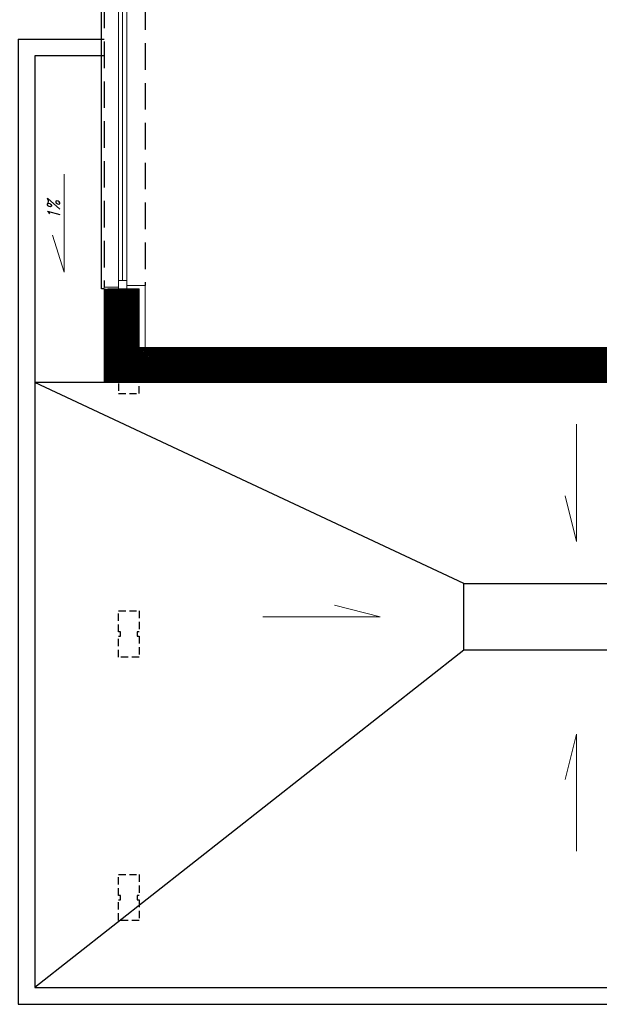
# Model space of a CAD drawing. Header units: inches. Extents: x 27484 to 71626, y -45113 to 39.
# Tile 172 of 256: x 32114 to 32808, y -26146 to -24969. Entities that reach past the tile are written whole.
import ezdxf

# ---------------------------------------------------------------- set-up
doc = ezdxf.new("R2010")
doc.units = ezdxf.units.IN
doc.header["$LTSCALE"] = 50
doc.header["$MEASUREMENT"] = 0
doc.linetypes.add('DASHED2', pattern=[9.525, 6.35, -3.175])
doc.linetypes.add('HIDDEN', pattern=[0.375, 0.25, -0.125])
for name, color, linetype, lineweight in [('A-PRZERYW', 7, 'DASHED2', 18), ('A-SCIANY', 5, 'Continuous', 18), ('A-SLUSARKA', 4, 'Continuous', 13), ('A-WID', 1, 'Continuous', 9), ('A-ść. istn.', 8, 'Continuous', 0), ('dach_opis', 1, 'Continuous', 18), ('mat', 7, 'Continuous', 9)]:
    doc.layers.add(name, color=color, linetype=linetype, lineweight=lineweight)
doc.layers.add('dach-rynny', color=3, linetype='Continuous')
doc.styles.add('roman_pochyl', font='simplex.shx', dxfattribs={"width": 0.8, "oblique": 15, "height": 18})
pattern_1 = [(45, (31560.1443, -34930.5661), (-0.88388348, 0.88388348), [])]

msp = doc.modelspace()

# ---------------------------------------------------------------- hatches: boundary and pattern name
at = {"layer": 'A-ść. istn.', "ltscale": 0.1}
h = msp.add_hatch(dxfattribs=at)
h.set_pattern_fill('ANSI31', color=256, scale=10)
h.set_pattern_definition(pattern_1)
h.paths.add_polyline_path([(32257.48246, -25290.96968), (32244.98246, -25290.96968), (32244.98246, -25373.46968), (32257.48246, -25373.46968)])
h.paths.add_polyline_path([(32244.98246, -25290.96968), (32242.48246, -25290.96968), (32232.48246, -25290.96968), (32232.48246, -25373.46968), (32244.98246, -25373.46968)])
h.paths.add_polyline_path([(32232.48246, -25290.96968), (32226.48246, -25290.96968), (32226.48246, -25373.46968), (32232.48246, -25373.46968)])
h.paths.add_polyline_path([(32226.48246, -25290.96968), (32215.48246, -25290.96968), (32215.48246, -25373.46968), (32226.48246, -25373.46968)])
h.paths.add_polyline_path([(32226.48246, -25373.46968), (32215.48246, -25373.46968), (32215.48246, -25402.96968), (32232.48246, -25402.96968), (32232.48246, -25391.96968), (32226.48246, -25391.96968)])
h.paths.add_polyline_path([(32232.48246, -25373.46968), (32226.48246, -25373.46968), (32226.48246, -25391.96968), (32232.48246, -25391.96968), (32232.48246, -25402.96968), (32244.98246, -25402.96968), (32244.98246, -25385.96968), (32232.48246, -25385.96968)])
h.paths.add_polyline_path([(32244.98246, -25373.46968), (32232.48246, -25373.46968), (32232.48246, -25385.96968), (32244.98246, -25385.96968)], flags=17)
h.paths.add_polyline_path([(32257.48246, -25373.46968), (32244.98246, -25373.46968), (32244.98246, -25402.96968), (32257.48246, -25402.96968)])
h = msp.add_hatch(dxfattribs=at)
h.set_pattern_fill('ANSI31', color=256, scale=10)
h.set_pattern_definition(pattern_1)
h.paths.add_polyline_path([(32264.48246, -25360.96968), (32257.48246, -25360.96968), (32257.48246, -25373.46968), (32384.98246, -25373.46968), (32384.98246, -25360.96968)])
h.paths.add_polyline_path([(32257.48246, -25373.46968), (32257.48246, -25402.96968), (32384.98246, -25402.96968), (32384.98246, -25373.46968)])
h.paths.add_polyline_path([(32384.98246, -25360.96968), (32384.98246, -25373.46968), (33032.48246, -25373.46968), (33032.48246, -25360.96968), (33025.48246, -25360.96968)])
h.paths.add_polyline_path([(33015.48244, -25402.96968), (33015.48244, -25385.96968), (33032.48246, -25385.96968), (33032.48246, -25373.46968), (32384.98246, -25373.46968), (32384.98246, -25402.96968)])

# ---------------------------------------------------------------- linework, layer by layer
at = {"layer": 'A-PRZERYW', "lineweight": -3, "ltscale": 0.1}
for p, q in [((32215.48246, -24042.96968), (32215.48246, -25288.96968)), ((32264.48246, -24044.96968), (32264.48246, -25286.96968))]:
    msp.add_line(p, q, dxfattribs=at)
at = {"layer": 'A-SCIANY', "ltscale": 3}
for p, q in [((32215.48246, -25402.96968), (32215.48246, -25288.96968)), ((32215.48246, -25288.96968), (32232.48246, -25288.96968)), ((32242.48246, -25286.96968), (32264.48246, -25286.96968)), ((32264.48246, -25360.96968), (32264.48246, -25286.96968)), ((33025.48246, -25360.96968), (32264.48246, -25360.96968)), ((32215.48246, -25402.96968), (33015.48246, -25402.96968))]:
    msp.add_line(p, q, dxfattribs=at)
at = {"layer": 'A-SLUSARKA'}
msp.add_lwpolyline([(32242.48246, -24040.96968), (32242.48246, -25290.96968), (32232.48246, -25290.96968), (32232.48246, -24040.96968), (32242.48246, -24040.96968), (32242.48246, -24050.96968), (32232.48246, -24050.96968), (32232.48246, -25280.96968), (32242.48246, -25280.96968), (32237.48246, -25280.96968), (32237.48246, -24050.96968), (32237.48246, -24050.96968), (32237.48246, -24050.96968), (32237.48246, -24050.96968)], dxfattribs=at)
at = {"layer": 'A-WID', "lineweight": -2}
for p, q in [((32212.48246, -25290.96968), (32212.48246, -24040.96968)), ((32112.48246, -24992.46968), (32215.48246, -24992.46968)), ((32215.48246, -25290.96968), (32212.48246, -25290.96968))]:
    msp.add_line(p, q, dxfattribs=at)
for points in [[(32112.48246, -24992.46968), (32112.48246, -26145.96968), (33173.14435, -26145.96968), (33173.14435, -26062.96968)], [(32215.48246, -25012.46968), (32132.48246, -25012.46968), (32132.48246, -26125.96968), (33153.14435, -26125.96968), (33153.14435, -26062.96968)]]:
    msp.add_lwpolyline(points, dxfattribs=at)
at = {"layer": 'A-WID', "linetype": 'HIDDEN', "lineweight": -2, "ltscale": 0.7}
msp.add_lwpolyline([(32232.48246, -25415.96968), (32257.48246, -25415.96968), (32257.48246, -25390.96968), (32232.48246, -25390.96968)], close=True, dxfattribs=at)
for points in [[(32232.48246, -25675.96968), (32257.48246, -25675.96968), (32257.48246, -25700.96968), (32254.98246, -25700.96968), (32254.98246, -25705.96968), (32257.48246, -25705.96968), (32257.48246, -25730.96968), (32232.48246, -25730.96968), (32232.48246, -25705.96968), (32234.98246, -25705.96968), (32234.98246, -25700.96968), (32232.48246, -25700.96968), (32232.48246, -25675.96968)], [(32232.48246, -25990.96968), (32257.48246, -25990.96968), (32257.48246, -26015.96968), (32254.98246, -26015.96968), (32254.98246, -26020.96968), (32257.48246, -26020.96968), (32257.48246, -26045.96968), (32232.48246, -26045.96968), (32232.48246, -26020.96968), (32234.98246, -26020.96968), (32234.98246, -26015.96968), (32232.48246, -26015.96968), (32232.48246, -25990.96968)]]:
    msp.add_lwpolyline(points, dxfattribs=at)
at = {"layer": 'dach-rynny', "ltscale": 0.1}
for p, q in [((32215.48246, -25402.96968), (32132.48246, -25402.96968)), ((32645.48245, -25642.96968), (32132.48246, -25402.96968)), ((32645.48245, -25722.96968), (32132.48246, -26125.96968))]:
    msp.add_line(p, q, dxfattribs=at)
msp.add_lwpolyline([(32915.48245, -25642.96968), (32915.48245, -25722.96968), (32645.48245, -25722.96968), (32645.48245, -25642.96968), (32915.48245, -25642.96968), (32915.48245, -25642.96968), (32915.48245, -25642.96968), (32915.48245, -25722.96968)], dxfattribs=at)
at = {"layer": 'dach_opis', "ltscale": 20}
for points in [[(32167.53208, -25153.92887), (32167.53208, -25271.26042), (32153.70196, -25226.70988)], [(32780.48245, -25452.79301), (32780.48245, -25592.96968), (32766.65233, -25538.44234)], [(32405.30578, -25682.96968), (32545.48245, -25682.96968), (32490.95511, -25669.13956)], [(32780.48245, -25963.14635), (32780.48245, -25822.96968), (32766.65233, -25877.49702)]]:
    msp.add_lwpolyline(points, dxfattribs=at)
at = {"layer": 'mat'}
for p, q in [((32220.48246, -25397.96968), (32220.48246, -25290.96968)), ((32220.48246, -25290.96968), (32242.48246, -25290.96968)), ((32232.48246, -25385.96968), (32232.48246, -25290.96968)), ((32232.48246, -25385.96968), (33057.48246, -25385.96968)), ((32220.48246, -25397.96968), (33020.48246, -25397.96968))]:
    msp.add_line(p, q, dxfattribs=at)
at = {"layer": 'mat', "ltscale": 0.1}
for p, q in [((32242.48246, -25290.96968), (32257.48246, -25290.96968)), ((32257.48246, -25290.96968), (32257.48246, -25385.96968)), ((32264.48246, -25360.96968), (32257.48246, -25360.96968))]:
    msp.add_line(p, q, dxfattribs=at)

# ---------------------------------------------------------------- texts
at = {"layer": 'dach_opis', "ltscale": 20, "insert": (32162.5761, -25207.83032), "char_height": 15, "width": 38.0923921, "attachment_point": 7, "rotation": 90, "style": 'roman_pochyl'}
msp.add_mtext('1%', dxfattribs=at)

doc.saveas('drawing.dxf')
